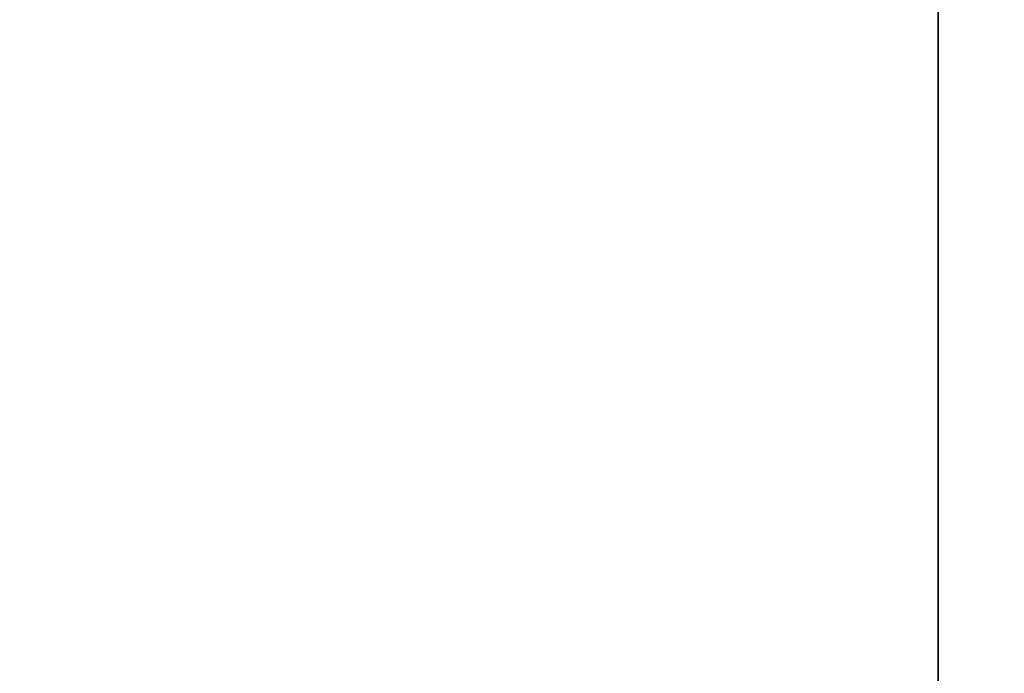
# Model space of a CAD drawing. Extents: x 0 to 80, y 0 to 80.
# Tile 161 of 256: x 8.33106 to 8.34277, y 35.40674 to 35.41451. Entities that reach past the tile are written whole.
import ezdxf

# ---------------------------------------------------------------- set-up
doc = ezdxf.new("R2010")
doc.units = 0
doc.header["$LTSCALE"] = 25.4
doc.layers.get('0').update_dxf_attribs({"color": 13, "linetype": 'CONTINUOUS'})

# ---------------------------------------------------------------- blocks, each defined once
blk = doc.blocks.new('ORBIT-I-KINKIET-20-7806-78')
at = {"color": 7}
blk.add_line((24.738592, 35.64608, 304.17984), (24.738592, 35.76836, 304.17984), dxfattribs=at)
mesh = blk.add_polyface(dxfattribs=at)
corners = [(25.044687, 35.76836, 343.570343), (24.319977, 35.64608, 343.135315), (25.044687, 35.64608, 343.570343)]
mesh.append_faces([[corners[k] for k in face] for face in [(0, 1, 2)]], dxfattribs={"color": 7})
mesh = blk.add_polyface(dxfattribs=at)
corners = [(25.044687, 35.76836, 343.570343), (24.319977, 35.76836, 343.135315), (24.319977, 35.64608, 343.135315)]
mesh.append_faces([[corners[k] for k in face] for face in [(0, 1, 2)]], dxfattribs={"color": 7})
mesh = blk.add_polyface(dxfattribs=at)
corners = [(24.6938, 35.76836, 304.978882), (24.738592, 35.64608, 304.17984), (24.6938, 35.64608, 304.978882)]
mesh.append_faces([[corners[k] for k in face] for face in [(0, 1, 2)]], dxfattribs={"color": 7})
mesh = blk.add_polyface(dxfattribs=at)
corners = [(24.738592, 35.76836, 304.17984), (24.738592, 35.64608, 304.17984), (24.6938, 35.76836, 304.978882)]
mesh.append_faces([[corners[k] for k in face] for face in [(0, 1, 2)]], dxfattribs={"color": 7})

msp = doc.modelspace()

# ---------------------------------------------------------------- block references
at = {"color": 0}
msp.add_blockref('ORBIT-I-KINKIET-20-7806-78', (-16.396614, -0.346078, -57.5), dxfattribs=at)

doc.saveas('drawing.dxf')
